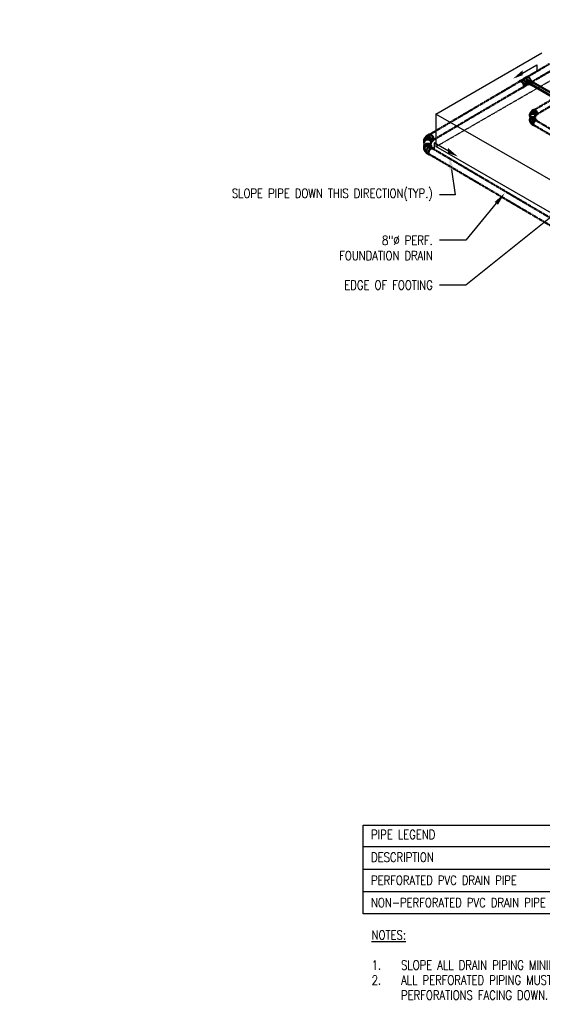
# Model space of a CAD drawing. Header units: inches. Extents: x -17970 to 20481, y 167 to 1796.
# Tile 1 of 29: x -162 to 521, y 167 to 1453. Entities that reach past the tile are written whole.
import ezdxf
from ezdxf import colors
from ezdxf.entities.mleader import LeaderData, LeaderLine
from ezdxf.math import Vec2, Vec3

# ---------------------------------------------------------------- set-up
doc = ezdxf.new("R2010")
doc.units = ezdxf.units.IN
doc.header["$LTSCALE"] = 0.4
doc.header["$MEASUREMENT"] = 0
for name, pattern in [('Dash - 1_16_', [0.1875, 0.125, -0.0625]), ('Dot 1_32_', [0.03125, 0, -0.03125]), ('HIDDEN2', [0.1875, 0.125, -0.0625])]:
    doc.linetypes.add(name, pattern=pattern)
for name, color, linetype in [('G-ANNO-TTLB', 7, 'Continuous'), ('P-PIPE', 3, 'Continuous'), ('S-ANNO-DIMS', 1, 'Continuous'), ('S-ANNO-TEXT', 2, 'Continuous')]:
    doc.layers.add(name, color=color, linetype=linetype)
doc.layers.add('M-ANNO-NOTE', color=2, linetype='Continuous', lineweight=25)
doc.layers.add('M-SECT-PATT', color=9, linetype='Continuous', lineweight=18, true_color=0x808080)
doc.styles.add('Annotative', font='romans.shx', dxfattribs={"width": 0.8, "height": 0.125})

# ---------------------------------------------------------------- blocks, each defined once
blk = doc.blocks.new('Bend - PVC - Sch 40 - DWV_USACE - Standard-1118569-DRAINAGE ISOMETRIC')
at = {"layer": 'P-PIPE', "color": 90, "lineweight": 50}
for p, q in [((2636, -279.4), (2633.2, -277.7)), ((2628.5, -285.7), (2630.5, -286.9)), ((2630.5, -285.4), (2630.5, -287.8)), ((2639.8, -287.8), (2639.8, -285.4))]:
    blk.add_line(p, q, dxfattribs=at)
for points in [[(2627.5, -283.6, 0), (2627.7, -282.6, 0), (2628, -281.5, 0), (2628.5, -280.4, 0), (2629.2, -279.4, 0), (2630, -278.6, 0), (2630.9, -277.9, 0), (2631.7, -277.6, 0), (2632.5, -277.5, 0), (2633.2, -277.7, 0)], [(2636.7, -280.2, 0), (2636.5, -279.8, 0), (2636, -279.4, 0), (2635.3, -279.1, 0), (2634.5, -279.2, 0), (2633.7, -279.6, 0), (2632.8, -280.2, 0), (2632, -281.1, 0), (2631.3, -282.1, 0), (2630.8, -283.1, 0), (2630.5, -284.3, 0), (2630.4, -285.3, 0)], [(2630.5, -285.4, 0), (2630.6, -284.5, 0), (2631.1, -283.5, 0), (2631.8, -282.8, 0), (2632.8, -282.2, 0), (2633.9, -281.8, 0), (2635.1, -281.7, 0), (2636.3, -281.8, 0), (2637.5, -282.2, 0), (2638.4, -282.8, 0), (2639.2, -283.6, 0), (2639.6, -284.5, 0), (2639.8, -285.5, 0)], [(2630.7, -284.3, 0), (2630.8, -283.9, 0), (2631, -283.3, 0), (2631.3, -282.6, 0), (2631.6, -282, 0), (2632, -281.4, 0), (2632.5, -280.9, 0), (2632.9, -280.4, 0), (2633.4, -280, 0), (2633.9, -279.7, 0), (2634.4, -279.6, 0), (2634.9, -279.5, 0), (2635.3, -279.5, 0), (2635.7, -279.6, 0), (2635.7, -279.6, 0)], [(2639.1, -283.5, 0), (2639.1, -283.5, 0), (2639, -283.1, 0), (2638.8, -282.7, 0), (2638.6, -282.4, 0), (2638.4, -282.1, 0), (2638.2, -281.8, 0), (2638, -281.5, 0), (2637.8, -281.2, 0), (2637.6, -281, 0), (2637.3, -280.7, 0), (2637.1, -280.5, 0), (2636.8, -280.3, 0), (2636.5, -280.1, 0), (2636.3, -279.9, 0), (2636, -279.8, 0), (2635.7, -279.6, 0)], [(2628.5, -285.7, 0), (2628, -285.3, 0), (2627.6, -284.5, 0), (2627.5, -283.6, 0)], [(2630.4, -285.3, 0), (2630.5, -286.1, 0)], [(2639.8, -287.8, 0), (2639.6, -286.8, 0), (2639.2, -285.9, 0), (2638.4, -285.1, 0), (2637.5, -284.5, 0), (2636.3, -284.1, 0), (2635.1, -284, 0), (2633.9, -284.1, 0), (2632.8, -284.5, 0), (2631.8, -285.1, 0), (2631.1, -285.9, 0), (2630.6, -286.8, 0), (2630.5, -287.8, 0)], [(2630.5, -287.8, 0), (2630.6, -288.7, 0), (2630.8, -289.2, 0)], [(2639.4, -289.1, 0), (2639.6, -288.8, 0), (2639.8, -287.8, 0)]]:
    blk.add_polyline3d(points, dxfattribs=at)
blk = doc.blocks.new('Bend - PVC - Sch 40 - DWV_USACE - Standard-V25-DRAINAGE ISOMETRIC')
at = {"layer": 'P-PIPE', "color": 90, "lineweight": 50}
for p, q in [((2631.3, -294), (2628.5, -295.7)), ((2630.5, -293.6), (2630.5, -294.5)), ((2639.8, -296), (2639.8, -293.6)), ((2633.2, -303.7), (2636, -302))]:
    blk.add_line(p, q, dxfattribs=at)
for points in [[(2634.1, -301.6, 0), (2634, -300.6, 0), (2633.7, -299.5, 0), (2633.1, -298.4, 0), (2632.5, -297.4, 0), (2631.7, -296.5, 0), (2630.8, -295.9, 0), (2630, -295.6, 0), (2629.2, -295.5, 0), (2628.5, -295.7, 0), (2628, -296.2, 0), (2627.8, -296.5, 0)], [(2630.5, -293.6, 0), (2630.6, -292.7, 0), (2631.1, -291.7, 0), (2631.8, -291, 0), (2632.8, -290.4, 0), (2633.9, -290, 0), (2635.1, -289.8, 0), (2636.3, -290, 0), (2637.4, -290.3, 0), (2638.4, -290.9, 0), (2639.1, -291.7, 0), (2639.6, -292.6, 0), (2639.8, -293.6, 0)], [(2639.8, -295.9, 0), (2639.6, -295, 0), (2639.1, -294.1, 0), (2638.4, -293.3, 0), (2637.4, -292.7, 0), (2636.3, -292.3, 0), (2635.1, -292.2, 0), (2633.9, -292.3, 0), (2632.8, -292.7, 0), (2631.8, -293.3, 0), (2631.1, -294.1, 0), (2631, -294.2, 0)], [(2631.3, -294, 0), (2631.3, -294, 0), (2632, -293.8, 0), (2632.8, -293.9, 0), (2633.6, -294.3, 0), (2634.5, -294.9, 0), (2635.3, -295.7, 0), (2636, -296.7, 0), (2636.5, -297.8, 0), (2636.8, -298.9, 0), (2637, -299.9, 0)], [(2639.4, -295.9, 0), (2639.4, -295.4, 0), (2639.2, -294.8, 0), (2638.9, -294.3, 0), (2638.5, -293.8, 0), (2638, -293.4, 0), (2637.5, -293, 0), (2636.8, -292.8, 0), (2636.2, -292.6, 0), (2635.5, -292.5, 0), (2634.7, -292.5, 0), (2634, -292.6, 0), (2633.4, -292.8, 0), (2632.7, -293, 0), (2632.2, -293.4, 0), (2631.7, -293.8, 0), (2631.6, -293.9, 0)], [(2632.2, -303.9, 0), (2632.5, -303.9, 0), (2633.2, -303.7, 0), (2633.7, -303.2, 0), (2634, -302.5, 0), (2634.1, -301.6, 0)], [(2637, -299.9, 0), (2636.8, -300.9, 0), (2636.5, -301.6, 0), (2636, -302, 0)], [(2639.4, -296, 0), (2639.4, -296.4, 0), (2639.4, -296.8, 0), (2639.3, -297.2, 0), (2639.2, -297.6, 0), (2639.1, -298, 0), (2639, -298.3, 0), (2638.8, -298.7, 0), (2638.6, -299, 0), (2638.4, -299.3, 0), (2638.2, -299.6, 0), (2638, -299.9, 0), (2637.8, -300.2, 0), (2637.6, -300.4, 0), (2637.3, -300.7, 0), (2637.1, -300.9, 0), (2636.8, -301.1, 0), (2636.7, -301.2, 0)], [(2639.1, -297.9, 0), (2639.2, -297.8, 0), (2639.6, -296.9, 0), (2639.8, -295.9, 0)]]:
    blk.add_polyline3d(points, dxfattribs=at)
blk = doc.blocks.new('Tee Reducing Sanitary - PVC - Sch 40 - DWV - Standard-V9-DRAINAGE ISOMETRIC')
at = {"layer": 'P-PIPE', "color": 90, "lineweight": 50}
for p, q in [((2260.3, -64.3), (2259.2, -64.5)), ((2265.5, -61), (2262.5, -59.2)), ((2267.9, -62.7), (2265.2, -61.1)), ((2271.6, -64.6), (2268.8, -63)), ((2259.8, -68.4), (2260.4, -68.7)), ((2259.9, -68.4), (2260.8, -68.2)), ((2260.7, -68.6), (2263.4, -70.2)), ((2263.9, -70.8), (2266.7, -72.5))]:
    blk.add_line(p, q, dxfattribs=at)
for points in [[(2257.1, -63.7, 0), (2257.5, -62.6, 0), (2258.1, -61.5, 0), (2258.8, -60.6, 0), (2259.6, -59.8, 0), (2260.5, -59.3, 0), (2261.3, -59, 0), (2262, -59, 0), (2262.5, -59.2, 0)], [(2265.9, -61.6, 0), (2265.9, -61.6, 0), (2265.5, -61, 0), (2264.9, -60.7, 0), (2264.1, -60.7, 0), (2263.3, -60.9, 0), (2262.4, -61.5, 0), (2261.6, -62.2, 0), (2260.9, -63.2, 0), (2260.3, -64.2, 0), (2260.2, -64.3, 0)], [(2260.3, -64.3, 0), (2260.7, -64.3, 0), (2261, -64.5, 0), (2261.4, -64.8, 0), (2261.7, -65.1, 0), (2261.9, -65.6, 0), (2262, -66.1, 0), (2262, -66.6, 0), (2261.9, -67.1, 0)], [(2260.4, -64.3, 0), (2261, -63.3, 0), (2261.7, -62.4, 0), (2262.4, -61.7, 0), (2263.2, -61.2, 0), (2264, -60.9, 0), (2264.7, -61, 0), (2265.2, -61.1, 0)], [(2263.4, -67.4, 0), (2263.8, -66.3, 0), (2264.4, -65.3, 0), (2265.1, -64.3, 0), (2265.9, -63.5, 0), (2266.8, -63, 0), (2267.6, -62.7, 0), (2268.4, -62.8, 0), (2268.8, -63, 0)], [(2260.9, -67.3, 0), (2261, -66.8, 0), (2261, -66.3, 0), (2260.9, -65.8, 0), (2260.7, -65.3, 0), (2260.4, -64.9, 0), (2260, -64.7, 0), (2259.7, -64.5, 0), (2259.3, -64.5, 0), (2258.9, -64.6, 0), (2258.6, -64.8, 0), (2258.6, -64.8, 0)], [(2259.1, -68.2, 0), (2259.4, -68.4, 0), (2259.8, -68.4, 0), (2260.2, -68.3, 0), (2260.5, -68, 0), (2260.8, -67.7, 0), (2260.9, -67.3, 0)], [(2260.1, -68.4, 0), (2260.4, -68.7, 0), (2261, -69, 0), (2261.5, -69, 0)], [(2261.9, -67.1, 0), (2261.8, -67.5, 0), (2261.5, -67.9, 0), (2261.2, -68.1, 0), (2260.8, -68.2, 0)], [(2263.9, -70.8, 0), (2263.9, -70.8, 0), (2263.5, -70.2, 0), (2263.2, -69.4, 0), (2263.2, -68.5, 0), (2263.4, -67.4, 0)], [(2266.2, -69.1, 0), (2266, -70.1, 0), (2266, -71.1, 0), (2266.3, -71.9, 0), (2266.7, -72.5, 0), (2267.3, -72.8, 0), (2267.9, -72.8, 0)], [(2272.3, -65.3, 0), (2272.2, -65.3, 0), (2271.8, -64.7, 0), (2271.2, -64.4, 0), (2270.4, -64.4, 0), (2269.6, -64.7, 0), (2268.7, -65.2, 0), (2267.9, -66, 0), (2267.2, -66.9, 0), (2266.6, -68, 0), (2266.2, -69.1, 0)]]:
    blk.add_polyline3d(points, dxfattribs=at)
for centre, radius, start, end in [((2262.5, -66.5), 2.75, 220.8853, 229.4397), ((2261.3, -68.8), 4.35, 62.0701, 95.6752), ((2261.1, -72.8), 4.85, 65.0933, 86.0428), ((2261.9, -66.7), 2.32, 21.4057, 49.5514)]:
    blk.add_arc(centre, radius, start, end, dxfattribs=at)
blk = doc.blocks.new('Bend - PVC - Sch 40 - DWV_USACE - Standard-V17-DRAINAGE ISOMETRIC')
at = {"layer": 'P-PIPE', "color": 90, "lineweight": 50}
for p, q in [((2255, -65.5), (2253.9, -66.1)), ((2255.9, -69.6), (2257, -69)), ((2257.8, -64.7), (2256.8, -64.9)), ((2257.4, -68.8), (2258.4, -68.6))]:
    blk.add_line(p, q, dxfattribs=at)
for points in [[(2254.9, -66.2, 0), (2254.6, -66.1, 0), (2254.2, -66, 0), (2253.9, -66.1, 0), (2253.7, -66.3, 0), (2253.6, -66.6, 0)], [(2255.4, -69.6, 0), (2255.6, -69.7, 0), (2255.9, -69.6, 0), (2256.1, -69.4, 0), (2256.3, -69, 0), (2256.3, -68.7, 0), (2256.3, -68.2, 0), (2256.1, -67.7, 0), (2255.9, -67.3, 0), (2255.6, -66.9, 0), (2255.3, -66.5, 0), (2254.9, -66.2, 0)], [(2255, -65.5, 0), (2255.3, -65.4, 0), (2255.6, -65.5, 0), (2256, -65.6, 0)], [(2256.8, -65.1, 0), (2256.6, -65.1, 0), (2256.4, -65.2, 0), (2256.2, -65.2, 0), (2256, -65.3, 0), (2255.8, -65.4, 0), (2255.6, -65.5, 0)], [(2256, -65.6, 0), (2256.4, -65.9, 0), (2256.7, -66.2, 0), (2257, -66.7, 0), (2257.2, -67.1, 0), (2257.3, -67.6, 0), (2257.4, -68, 0), (2257.3, -68.4, 0), (2257.2, -68.7, 0), (2257.2, -68.7, 0)], [(2257.6, -65, 0), (2257.2, -64.9, 0), (2256.8, -64.9, 0), (2256.5, -65, 0), (2256.1, -65.2, 0), (2256.1, -65.2, 0)], [(2256.8, -65.1, 0), (2257.1, -65.1, 0), (2257.5, -65.2, 0)], [(2257.2, -68.7, 0), (2257, -69, 0)], [(2257.2, -68.8, 0), (2257.4, -68.8, 0), (2257.8, -68.7, 0), (2258.1, -68.4, 0), (2258.3, -68.1, 0), (2258.5, -67.6, 0), (2258.6, -67.1, 0), (2258.6, -66.6, 0), (2258.4, -66.1, 0), (2258.2, -65.7, 0), (2257.9, -65.3, 0), (2257.6, -65, 0)], [(2257.5, -65.2, 0), (2257.9, -65.6, 0), (2258.2, -66.1, 0), (2258.4, -66.6, 0), (2258.4, -67.2, 0), (2258.3, -67.8, 0), (2258, -68.2, 0), (2257.6, -68.5, 0), (2257.3, -68.5, 0)], [(2257.8, -64.7, 0), (2258.2, -64.7, 0), (2258.6, -64.9, 0)], [(2258.6, -64.9, 0), (2258.9, -65.1, 0), (2259.2, -65.5, 0), (2259.4, -66, 0), (2259.6, -66.5, 0), (2259.6, -67, 0), (2259.5, -67.5, 0), (2259.3, -67.9, 0), (2259.1, -68.3, 0), (2258.8, -68.5, 0), (2258.4, -68.6, 0)]]:
    blk.add_polyline3d(points, dxfattribs=at)
blk = doc.blocks.new('ALTERNATE ISOMETRIC')
at = {"layer": 'S-ANNO-DIMS', "lineweight": -3}
h = blk.add_hatch(color=256, dxfattribs=at)
h.dxf.hatch_style = 1
h.paths.add_polyline_path([(482.4, 1376.2), (495.2, 1387.5), (495.2, 1380.8)])
h = blk.add_hatch(color=256, dxfattribs=at)
h.dxf.hatch_style = 1
h.paths.add_polyline_path([(410.5, 1274.4), (397.6, 1285.6), (397.6, 1279)])
at = {"layer": 'M-SECT-PATT', "linetype": 'HIDDEN2', "lineweight": -3}
blk.add_line((381.8, 1287.5), (669.1, 1453.3), dxfattribs=at)
at = {"layer": 'M-SECT-PATT', "lineweight": -3}
for p, q in [((381.8, 1330), (520.1, 1409.8)), ((584.5, 1213), (381.8, 1330)), ((381.8, 1330), (381.8, 1287.5)), ((584.5, 1170.5), (381.8, 1287.5))]:
    blk.add_line(p, q, dxfattribs=at)
at = {"layer": 'P-PIPE', "color": 90, "linetype": 'Dash - 1_16_', "lineweight": 50}
for p, q in [((501.1, 1378.5), (530.1, 1395.6)), ((534.5, 1388.1), (507.4, 1372.2)), ((373.9, 1303.5), (491.1, 1372.6)), ((495.6, 1365.2), (378.1, 1296)), ((503.6, 1369.2), (502.8, 1369.3)), ((503.3, 1372.8), (504.1, 1372.7)), ((510.4, 1335.5), (577.6, 1375.5)), ((581, 1369.8), (513.8, 1329.8)), ((504.7, 1324.2), (504.7, 1327.6)), ((511.4, 1327.6), (511.4, 1324.2)), ((638.3, 1240.1), (509.7, 1315.5)), ((513, 1321.3), (641.5, 1245.8)), ((366.5, 1288.8), (366.5, 1293.2)), ((375.2, 1293.2), (375.2, 1288.8)), ((372.9, 1277.6), (566.3, 1163.6)), ((570.1, 1171.4), (377.3, 1285))]:
    blk.add_line(p, q, dxfattribs=at)
at = {"layer": 'P-PIPE', "color": 90, "lineweight": 50}
for p, q in [((581.7, 1324.9), (506.8, 1368.1)), ((508.6, 1371.2), (583.6, 1327.9))]:
    blk.add_line(p, q, dxfattribs=at)
at = {"layer": 'P-PIPE', "color": 90, "linetype": 'Dot 1_32_', "lineweight": 50}
for points in [[(493.4, 1372.4, 0), (492.6, 1372.8, 0), (491.8, 1372.8, 0), (491.2, 1372.7, 0)], [(496.4, 1367.2, 0), (496.3, 1368.1, 0), (496, 1369.2, 0), (495.5, 1370.2, 0), (494.9, 1371.1, 0), (494.2, 1371.9, 0), (493.4, 1372.4, 0)], [(495.6, 1365.2, 0), (496.1, 1365.6, 0), (496.4, 1366.3, 0), (496.4, 1367.2, 0)], [(508.1, 1330.3, 0), (507.2, 1330.2, 0), (506.4, 1329.9, 0), (505.7, 1329.5, 0), (505.2, 1328.9, 0), (504.9, 1328.3, 0), (504.7, 1327.6, 0)], [(511.4, 1327.6, 0), (511.3, 1328.3, 0), (510.9, 1328.9, 0), (510.4, 1329.5, 0), (509.7, 1329.9, 0), (508.9, 1330.2, 0), (508.1, 1330.3, 0)], [(511.4, 1321.1, 0), (510.8, 1320.6, 0), (510.2, 1320.1, 0), (509.7, 1319.3, 0), (509.3, 1318.6, 0), (509.1, 1317.8, 0), (509, 1317, 0)], [(509, 1317, 0), (509.1, 1316.4, 0), (509.3, 1315.9, 0), (509.6, 1315.6, 0)], [(513, 1321.3, 0), (512.6, 1321.4, 0), (512, 1321.4, 0), (511.4, 1321.1, 0)], [(370.8, 1296.7, 0), (369.7, 1296.6, 0), (368.7, 1296.2, 0), (367.8, 1295.7, 0), (367.1, 1294.9, 0), (366.7, 1294.1, 0), (366.5, 1293.2, 0)], [(375.2, 1293.2, 0), (375, 1294.1, 0), (374.6, 1294.9, 0), (373.9, 1295.7, 0), (373, 1296.2, 0), (372, 1296.6, 0), (370.8, 1296.7, 0)], [(375.2, 1284.8, 0), (374.4, 1284.2, 0), (373.6, 1283.4, 0), (373, 1282.5, 0), (372.5, 1281.5, 0), (372.2, 1280.5, 0), (372.1, 1279.5, 0)], [(372.1, 1279.5, 0), (372.2, 1278.7, 0), (372.5, 1278, 0), (372.9, 1277.6, 0)], [(377.3, 1285, 0), (376.7, 1285.2, 0), (376, 1285.1, 0), (375.2, 1284.8, 0)]]:
    blk.add_polyline3d(points, dxfattribs=at)
at = {"layer": 'P-PIPE', "color": 90, "lineweight": 50}
for points in [[(502.7, 1372.7, 0), (502.4, 1372.4, 0), (502.1, 1372.1, 0), (501.9, 1371.7, 0), (501.8, 1371.2, 0), (501.8, 1370.8, 0), (501.9, 1370.4, 0)], [(501.9, 1370.4, 0), (502, 1370, 0), (502.2, 1369.7, 0), (502.5, 1369.4, 0), (502.8, 1369.3, 0)], [(503.3, 1372.8, 0), (503, 1372.8, 0), (502.7, 1372.7, 0)], [(507.7, 1371.1, 0), (507.4, 1370.9, 0), (507.1, 1370.5, 0), (506.8, 1370.2, 0), (506.6, 1369.8, 0), (506.5, 1369.3, 0), (506.5, 1368.9, 0)], [(506.5, 1368.9, 0), (506.5, 1368.6, 0), (506.6, 1368.3, 0), (506.8, 1368.1, 0)], [(508.6, 1371.2, 0), (508.3, 1371.3, 0), (508, 1371.2, 0), (507.7, 1371.1, 0)]]:
    blk.add_polyline3d(points, dxfattribs=at)
blk.add_arc((499.7, 1371.9), 6.21, 7.6134, 18.1559, dxfattribs=at)
at = {"layer": 'S-ANNO-DIMS', "lineweight": -3}
for points in [[(486.5, 1378.7), (513.3, 1394.5), (513.3, 1385.5)], [(406.4, 1276.9), (379.6, 1292.6), (379.6, 1283.7)]]:
    blk.add_lwpolyline(points, dxfattribs=at)
at = {"layer": 'P-PIPE', "color": 90, "lineweight": 50, "xscale": -1}
for name, p in [('Tee Reducing Sanitary - PVC - Sch 40 - DWV - Standard-V9-DRAINAGE ISOMETRIC', (2762.6, 1437.5)), ('Bend - PVC - Sch 40 - DWV_USACE - Standard-V17-DRAINAGE ISOMETRIC', (2762.6, 1437.5)), ('Bend - PVC - Sch 40 - DWV_USACE - Standard-1118569-DRAINAGE ISOMETRIC', (3006, 1581)), ('Bend - PVC - Sch 40 - DWV_USACE - Standard-V25-DRAINAGE ISOMETRIC', (3006, 1581))]:
    blk.add_blockref(name, p, dxfattribs=at)
at = {"layer": 'P-PIPE', "color": 90, "lineweight": 50, "xscale": -0.7697327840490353, "yscale": 0.7697327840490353, "zscale": 0.7697327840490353}
for name in ['Bend - PVC - Sch 40 - DWV_USACE - Standard-1118569-DRAINAGE ISOMETRIC', 'Bend - PVC - Sch 40 - DWV_USACE - Standard-V25-DRAINAGE ISOMETRIC']:
    blk.add_blockref(name, (2536.4, 1549.1), dxfattribs=at)
at = {"layer": 'S-ANNO-DIMS', "lineweight": -3}
ml = blk.add_multileader_mtext('Standard', dxfattribs=at)
ml.set_content('SLOPE PIPE DOWN THIS DIRECTION(TYP.)', color=2, style='Annotative')
ml.set_leader_properties()
ml.build(insert=Vec2(0, 0))
ml.multileader.update_dxf_attribs({"dogleg_length": 0.36, "arrow_head_size": 17.3, "scale": 96})
ctx = ml.context
ctx.base_point, ctx.scale, ctx.char_height, ctx.arrow_head_size, ctx.landing_gap_size, ctx.plane_origin = Vec3(216.7, 1224.4), 96, 12, 17.3, 8.64, Vec3(235.6, 1226.7)
ctx.text_align_type = 2
notes = []
notes.append((ctx, [(1, (1, 1, 0), (406.7, 1224.4), (-1, 0), 20.5, [(0, [(399.5, 1274.7)], 0, [])])]))
ctx.mtext.insert, ctx.mtext.width, ctx.mtext.defined_height, ctx.mtext.alignment, ctx.mtext.flow_direction = Vec3(377.6, 1232.4), 159.706, 54.2, 3, 5
ml = blk.add_multileader_mtext('Standard', dxfattribs=at)
ml.set_content('8"%%C PERF.\\PFOUNDATION DRAIN', color=2, style='Annotative')
ml.set_leader_properties()
ml.build(insert=Vec2(0, 0))
ml.multileader.update_dxf_attribs({"dogleg_length": 0.36, "arrow_head_size": 17.3, "scale": 96})
ctx = ml.context
ctx.base_point, ctx.scale, ctx.char_height, ctx.arrow_head_size, ctx.landing_gap_size, ctx.plane_origin = Vec3(234.5, 1165), 96, 12, 17.3, 8.64, Vec3(235.6, 1195.8)
ctx.text_align_type = 2
notes.append((ctx, [(1, (1, 1, 0), (420.8, 1165), (-1, 0), 34.6, [(0, [(471.6, 1226.7)], 0, [])])]))
ctx.mtext.insert, ctx.mtext.alignment, ctx.mtext.flow_direction = Vec3(377.6, 1171), 3, 5
ml = blk.add_multileader_mtext('Standard', dxfattribs=at)
ml.set_content('EDGE OF FOOTING', color=2, style='Annotative')
ml.set_leader_properties()
ml.build(insert=Vec2(0, 0))
ml.multileader.update_dxf_attribs({"dogleg_length": 0.36, "arrow_head_size": 17.3, "scale": 96})
ctx = ml.context
ctx.base_point, ctx.scale, ctx.char_height, ctx.arrow_head_size, ctx.landing_gap_size, ctx.plane_origin = Vec3(239.3, 1106.5), 96, 12, 17.3, 8.64, Vec3(235.6, 1130.2)
ctx.text_align_type = 2
notes.append((ctx, [(1, (1, 1, 0), (420.9, 1106.5), (-1, 0), 34.6, [(0, [(545.2, 1206)], 0, [])])]))
ctx.mtext.insert, ctx.mtext.alignment, ctx.mtext.flow_direction = Vec3(377.7, 1112.5), 3, 5
ml = blk.add_multileader_mtext('Standard', dxfattribs=at)
ml.set_content('MECHANICAL ROOM VENTILATION PIPES REF: S706A', color=2, style='Annotative')
ml.set_leader_properties()
ml.build(insert=Vec2(0, 0))
ml.multileader.update_dxf_attribs({"dogleg_length": 0.36, "arrow_head_size": 17.3, "scale": 96})
ctx = ml.context
ctx.base_point, ctx.scale, ctx.char_height, ctx.arrow_head_size, ctx.landing_gap_size, ctx.plane_origin = Vec3(827.1, 835.1), 96, 12, 17.3, 8.64, Vec3(1017.7, 669.2)
ctx.text_align_type = 2
notes.append((ctx, [(1, (1, 1, 0), (1026.8, 835.1), (-1, 0), 48.9, [(1, [(1222.9, 940.4), (1264.9, 915.9)], 0, [])])]))
ctx.mtext.insert, ctx.mtext.width, ctx.mtext.defined_height, ctx.mtext.alignment, ctx.mtext.flow_direction = Vec3(969.2, 841.1), 162.439, 120.6, 3, 5
ml = blk.add_multileader_mtext('Standard', dxfattribs=at)
ml.set_content('8"%%C SOLID PVC DRAIN DROP DOWN BELOW HEADWALL FOOTING', color=2, style='Annotative')
ml.set_leader_properties()
ml.build(insert=Vec2(0, 0))
ml.multileader.update_dxf_attribs({"text_right_attachment_type": 3, "dogleg_length": 0.36, "arrow_head_size": 17.3, "scale": 96})
ctx = ml.context
ctx.base_point, ctx.scale, ctx.char_height, ctx.arrow_head_size, ctx.landing_gap_size, ctx.plane_origin = Vec3(802.5, 921.4), 96, 12, 17.3, 8.64, Vec3(745.7, 894.8)
ctx.right_attachment, ctx.text_align_type = 3, 2
notes.append((ctx, [(1, (1, 1, 0), (1031.1, 879.1), (-1, 0), 52.7, [(0, [(1096.6, 890)], 0, [])])]))
ctx.mtext.insert, ctx.mtext.width, ctx.mtext.defined_height, ctx.mtext.alignment, ctx.mtext.flow_direction = Vec3(969.8, 927.4), 197.287, 140.4, 3, 5
ml = blk.add_multileader_mtext('Standard', dxfattribs=at)
ml.set_content('3" FLOOR DRAIN WITH TRAP GUARD', color=2, style='Annotative')
ml.set_leader_properties()
ml.build(insert=Vec2(0, 0))
ml.multileader.update_dxf_attribs({"dogleg_length": 0.36, "arrow_head_size": 17.3, "scale": 96})
ctx = ml.context
ctx.base_point, ctx.scale, ctx.char_height, ctx.arrow_head_size, ctx.landing_gap_size, ctx.plane_origin = Vec3(830, 737.7), 96, 12, 17.3, 8.64, Vec3(742.6, 779.4)
ctx.text_align_type = 2
notes.append((ctx, [(1, (1, 1, 0), (1012.6, 737.7), (-1, 0), 34.6, [(1, [(1244.4, 830.4)], 0, [])])]))
ctx.mtext.insert, ctx.mtext.width, ctx.mtext.alignment, ctx.mtext.flow_direction = Vec3(969.4, 743.7), 135.198, 3, 5
ml = blk.add_multileader_mtext('Standard', dxfattribs=at)
ml.set_content('3"%%C PVC WEEP DRAINS TERMINATED AT\\PHEAD WALL (TYP.)', color=2, style='Annotative')
ml.set_leader_properties()
ml.build(insert=Vec2(0, 0))
ml.multileader.update_dxf_attribs({"dogleg_length": 0.36, "arrow_head_size": 17.3, "scale": 96})
ctx = ml.context
ctx.base_point, ctx.scale, ctx.char_height, ctx.arrow_head_size, ctx.landing_gap_size, ctx.plane_origin = Vec3(795.7, 591.6), 96, 12, 17.3, 8.64, Vec3(749.4, 633.3)
ctx.text_align_type = 2
notes.append((ctx, [(1, (1, 1, 0), (1031.6, 591.6), (-1, 0), 52.7, [(0, [(1187.6, 700.7)], 0, [])])]))
ctx.mtext.insert, ctx.mtext.width, ctx.mtext.alignment, ctx.mtext.flow_direction = Vec3(970.3, 599.6), 173.254, 3, 5
for ctx, leaders in notes:
    for number, flags, end, landing, length, lines in leaders:
        leader = LeaderData()
        leader.index, (leader.has_last_leader_line, leader.has_dogleg_vector, leader.attachment_direction) = number, flags
        leader.last_leader_point, leader.dogleg_vector, leader.dogleg_length = Vec3(end), Vec3(landing), length
        for number, points, colour, breaks in lines:
            line = LeaderLine()
            line.index, line.vertices, line.color, line.breaks = number, Vec3.list(points), colors.encode_raw_color(colour), breaks
            leader.lines.append(line)
        ctx.leaders.append(leader)

msp = doc.modelspace()

# ---------------------------------------------------------------- linework, layer by layer
at = {"layer": 'M-ANNO-NOTE'}
for p, q in [((286.5, 372.8), (757.4, 372.8)), ((286.5, 343.4), (757.4, 343.4)), ((286.5, 314.1), (757.4, 314.1))]:
    msp.add_line(p, q, dxfattribs=at)
msp.add_lwpolyline([(286.5, 284.7), (286.5, 400.7), (757.4, 400.7), (757.4, 284.7)], close=True, dxfattribs=at)

# ---------------------------------------------------------------- block references
at = {"layer": 'G-ANNO-TTLB'}
msp.add_blockref('ALTERNATE ISOMETRIC', (0, 0), dxfattribs=at)

# ---------------------------------------------------------------- texts
at = {"layer": 'S-ANNO-TEXT', "lineweight": -3, "char_height": 12, "attachment_point": 1, "line_spacing_factor": 0.981704, "style": 'Annotative'}
for s, insert, width in [('PIPE LEGEND', (297, 394.5), 615.686), ('DESCRIPTION', (297, 364.8), 615.686), ('PERFORATED PVC DRAIN PIPE ', (297, 334.7), 222.105)]:
    msp.add_mtext(s, dxfattribs=dict(at, insert=insert, width=width))
at = {"layer": 'S-ANNO-TEXT', "lineweight": -3, "insert": (297.8, 263.1), "char_height": 12, "width": 433.892, "attachment_point": 1, "line_spacing_factor": 0.981704, "style": 'Annotative', "bg_fill": 2}
msp.add_mtext('\\pxt3.2,6.4,9.6,12.8,16,19.2,22.4,25.6,28.8,32,35.2,38.4,41.6,44.8,48,51.2,54.4,57.6,60.8,64,67.2,70.4,73.6,76.8,80,83.2,86.4,89.6,92.8,96,99.2,102.4;{\\LNOTES:\\P}\\P\\pi-3.2,l3.2;1.^ISLOPE ALL DRAIN PIPING MINIMUM 1%.\\P2.^IALL PERFORATED PIPING MUST BE INSTALLED WITH PERFORATIONS FACING DOWN.', dxfattribs=at)

# ---------------------------------------------------------------- next in the draw order: texts
at = {"layer": 'S-ANNO-TEXT', "lineweight": -3, "insert": (297, 305.5), "char_height": 12, "width": 268.342, "attachment_point": 1, "line_spacing_factor": 0.981704, "style": 'Annotative'}
msp.add_mtext('NON-PERFORATED PVC DRAIN PIPE', dxfattribs=at)

doc.saveas('drawing.dxf')
